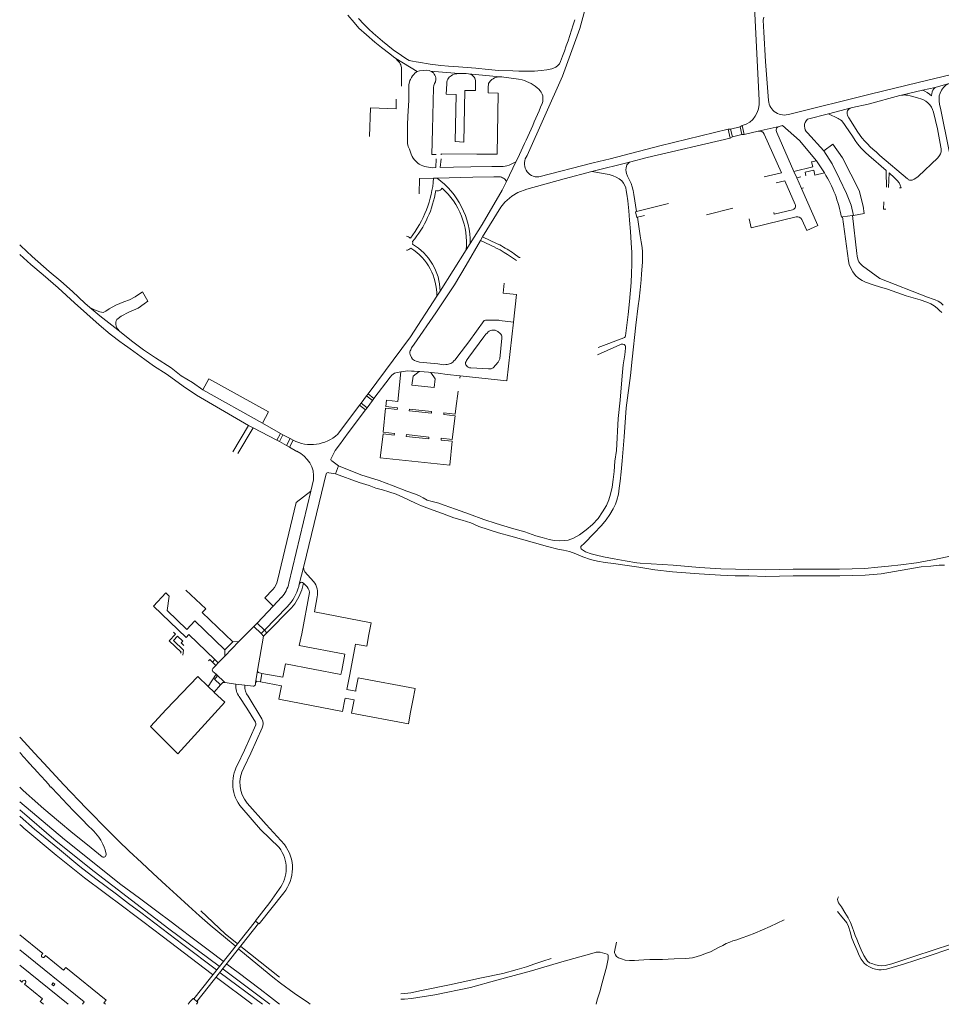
# Model space of a CAD drawing. Extents: x 145000 to 155000, y 457500 to 470000.
# Tile 38 of 196: x 145000 to 145392, y 461500 to 461919. Entities that reach past the tile are written whole.
import ezdxf

# ---------------------------------------------------------------- set-up
doc = ezdxf.new("R2010")
doc.units = 0
doc.header["$LTSCALE"] = 0.2
doc.header["$MEASUREMENT"] = 0
doc.layers.add('kant verharding', color=252, linetype='Continuous', lineweight=0)

msp = doc.modelspace()

# ---------------------------------------------------------------- linework, layer by layer
at = {"layer": 'kant verharding', "lineweight": 0}
for p, q in [((145000.19, 461582.66), (145015.68, 461569.29)), ((145015.68, 461569.29), (145031.74, 461556.35)), ((145031.74, 461556.35), (145063.57, 461532.04)), ((145087.58, 461529.94), (145077.18, 461539.69)), ((145063.57, 461532.04), (145084.91, 461516.1)), ((145092.64, 461525.8), (145087.58, 461529.94)), ((145110.61, 461511.51), (145094.21, 461524.54)), ((145106.58, 461499.91), (145086.63, 461514.79))]:
    msp.add_line(p, q, dxfattribs=at)
at = {"layer": 'kant verharding', "lineweight": 0, "flags": 128}
for points in [[(145314.71, 461884.32), (145312.52, 461927.02)], [(145215.96, 461860.89), (145231.08, 461894.63), (145238.42, 461914.92), (145240.98, 461924.32)], [(145160.08, 461902.11), (145159.08, 461902.91), (145157.5, 461904.06), (145154.02, 461906.76), (145151.2, 461909.13), (145147.59, 461912.25), (145144.39, 461915.11), (145142.41, 461917.41), (145139.68, 461920.57)], [(145144.19, 461919.19), (145146.45, 461916.71), (145148.56, 461914.56), (145150.5, 461912.9), (145154.43, 461909.58), (145158.99, 461905.86), (145162.5, 461903.44), (145164.35, 461902.14), (145165.85, 461901.36), (145167.27, 461900.99), (145168.7, 461900.7), (145169.74, 461900.53), (145174.78, 461899.67), (145179.22, 461899.22), (145182.53, 461898.89), (145186.83, 461898.59), (145194.18, 461898), (145199.44, 461897.44), (145203.88, 461897.11), (145209.96, 461896.86), (145212.42, 461896.8), (145215.21, 461896.78), (145219.08, 461896.7), (145222.01, 461896.99), (145224.38, 461897.37)], [(145316.6, 461919.73), (145316.36, 461918.4), (145316.65, 461913.37)], [(145316.65, 461913.37), (145317.37, 461900.9), (145318.61, 461884.29)], [(145160.08, 461902.11), (145169.24, 461896.62)], [(145162.58, 461890.4), (145162.58, 461896.45), (145162.58, 461897.37), (145162.47, 461898.27), (145162.44, 461898.79), (145162.24, 461899.4), (145162, 461899.94), (145161.69, 461900.43), (145161, 461901.16), (145160.08, 461902.11)], [(145327.74, 461878.48), (145361.94, 461886.99), (145382.32, 461891.99), (145424.26, 461901.98)], [(145224.38, 461897.37), (145226.51, 461897.78), (145228.15, 461898.42), (145229.1, 461899.13), (145229.74, 461899.94), (145230.2, 461900.9)], [(145169.24, 461896.62), (145168.73, 461896.33), (145168.22, 461895.91), (145167.71, 461895.29), (145167.26, 461894.75), (145166.82, 461894.02), (145166.36, 461893.27), (145166.12, 461892.73), (145165.89, 461892.11), (145165.7, 461891.03), (145165.7, 461890.09), (145165.62, 461884.23), (145165.26, 461877.64), (145165.09, 461873.8), (145165.03, 461868.1), (145165.08, 461865.99), (145165.39, 461864.7), (145165.86, 461863.62), (145166.26, 461862.69), (145166.62, 461861.47), (145167.07, 461860.47), (145167.56, 461859.69), (145168.07, 461859.07), (145168.78, 461858.32), (145169.42, 461857.68), (145170.05, 461857.24), (145170.87, 461856.73), (145171.54, 461856.51), (145172.47, 461856.24), (145173.18, 461856.09), (145174.07, 461855.87), (145174.78, 461855.78), (145175.82, 461855.69), (145177.17, 461855.72), (145177.27, 461859.52)], [(145169.24, 461896.62), (145170.17, 461896.87), (145172, 461897.09), (145173.18, 461897.14), (145174.27, 461897.03), (145174.9, 461896.81)], [(145174.9, 461896.81), (145186.92, 461895.73)], [(145174.9, 461896.81), (145175.49, 461896.48), (145176.07, 461896.02), (145176.43, 461895.44), (145176.67, 461895), (145176.96, 461894.51), (145177.14, 461893.86), (145177.14, 461893.24), (145176.94, 461892.25), (145176.62, 461891.45), (145176.26, 461890.67), (145176.09, 461889.87), (145175.67, 461871.92), (145175.47, 461861.38), (145177.27, 461861.29)], [(145179.4, 461861.11), (145179.4, 461861.67), (145194.56, 461861.45), (145203.17, 461861.43), (145203.71, 461887.43), (145199.36, 461887.61), (145199.39, 461888.92), (145199.39, 461890.18), (145199.49, 461890.91), (145199.58, 461891.45), (145199.87, 461891.89), (145200.38, 461892.58), (145201.02, 461893.2), (145201.53, 461893.54), (145202.09, 461893.87), (145202.71, 461894.11), (145203.19, 461894.23), (145203.79, 461894.34), (145204.39, 461894.38)], [(145186.92, 461895.73), (145186.08, 461895.68), (145185.44, 461895.57), (145184.9, 461895.45), (145184.28, 461895.16), (145183.67, 461894.81), (145183.24, 461894.52), (145182.85, 461894.14), (145182.51, 461893.74), (145182.27, 461893.34), (145181.98, 461892.72), (145181.87, 461892.06), (145181.78, 461891.3), (145181.46, 461887.01), (145185.74, 461886.8), (145185.4, 461866.85), (145189.11, 461866.6), (145189.51, 461888.59), (145193.94, 461888.55), (145194.05, 461891.94), (145194.05, 461892.65), (145193.9, 461893.32), (145193.76, 461893.81), (145193.49, 461894.27), (145193.03, 461894.69), (145192.58, 461895.12), (145192.01, 461895.4), (145191.58, 461895.53), (145190.98, 461895.65)], [(145190.98, 461895.65), (145190.08, 461895.71), (145186.92, 461895.73)], [(145204.39, 461894.38), (145190.98, 461895.65)], [(145204.39, 461894.38), (145205.15, 461894.34), (145206.03, 461894.23), (145207.14, 461894.1), (145212.32, 461893.38), (145213.8, 461893.07)], [(145384.17, 461888.62), (145384.59, 461888.52), (145385.2, 461888.3), (145386.14, 461887.7), (145387.15, 461887.02), (145387.98, 461886.31), (145387.99, 461886.59), (145388.09, 461887.18), (145388.25, 461887.99), (145388.54, 461888.68), (145388.92, 461889.24), (145389.52, 461889.87)], [(145389.52, 461889.87), (145384.17, 461888.62)], [(145389.52, 461889.87), (145395.99, 461891.65)], [(145395.99, 461891.65), (145394.91, 461891.28), (145394.01, 461890.73), (145393.06, 461889.8), (145392.24, 461888.69), (145391.61, 461887.39), (145391.32, 461886.28), (145391.31, 461885.15), (145391.31, 461884.09), (145391.46, 461882.59), (145391.78, 461880.99), (145395.52, 461862.76), (145396.03, 461861.26), (145396.59, 461860.08), (145397.33, 461859.18), (145397.97, 461858.36)], [(145149.36, 461881.18), (145160.26, 461880.78), (145160.3, 461884.86)], [(145353.86, 461881.15), (145353.29, 461880.94), (145352.82, 461880.62), (145352.51, 461880.34), (145352.25, 461879.91), (145352.1, 461879.4), (145352.08, 461878.74), (145352.29, 461877.91), (145352.77, 461876.85), (145356.61, 461870.87), (145358.3, 461868.46), (145359.7, 461867), (145360.82, 461865.79), (145361.92, 461864.59), (145363.06, 461863.54), (145364.54, 461862.24), (145366.08, 461860.96), (145377.74, 461850.98), (145378, 461850.76), (145378.28, 461850.6), (145378.62, 461850.47), (145378.89, 461850.4), (145379.26, 461850.4), (145379.83, 461850.47), (145380.63, 461850.79), (145381.33, 461851.19), (145382.35, 461852.02), (145390.73, 461859.93), (145391.4, 461860.85), (145391.78, 461861.64), (145392.07, 461862.41), (145392.16, 461863.02), (145392.15, 461863.66), (145391.99, 461864.46), (145390.48, 461872.24), (145388.83, 461879.29), (145388.41, 461880.45), (145387.98, 461881.44), (145387.3, 461882.39), (145386.48, 461883.22), (145385.6, 461883.93), (145384.26, 461884.73), (145381.58, 461885.62), (145378.87, 461886.26), (145377.97, 461886.5), (145377.08, 461886.62), (145376.31, 461886.63), (145375.9, 461886.61), (145375.27, 461886.52)], [(145353.86, 461881.15), (145354.43, 461881.28), (145360.99, 461882.79), (145374.59, 461886.36), (145375.27, 461886.52)], [(145375.27, 461886.52), (145384.17, 461888.62)], [(145148.85, 461868.93), (145149.36, 461881.18)], [(145344.11, 461878.58), (145353.86, 461881.15)], [(145335.24, 461876.32), (145344.11, 461878.58)], [(145344.11, 461878.58), (145348.33, 461876.62), (145348.77, 461876.41), (145349.26, 461876.08), (145349.8, 461875.65), (145350.19, 461875.27), (145350.71, 461874.56), (145351.62, 461873.22), (145354.38, 461869.1), (145355.48, 461867.34), (145356.48, 461865.9), (145358.11, 461864.05), (145359.74, 461862.35), (145361.51, 461860.78), (145363.29, 461859.12), (145366.52, 461856.37), (145368.71, 461854.47), (145368.77, 461853.79), (145368.83, 461847.37)], [(145306.54, 461873.11), (145302.46, 461872.07)], [(145306.54, 461873.11), (145307.42, 461873.61)], [(145307.34, 461869.76), (145306.54, 461873.11)], [(145307.42, 461873.61), (145308.34, 461869.77)], [(145314.25, 461871.25), (145323.22, 461873.25)], [(145323.22, 461873.25), (145324.6, 461873.6)], [(145324.6, 461873.6), (145331.89, 461867.27), (145339.06, 461858.69)], [(145301.52, 461872.12), (145272.47, 461865.05), (145251.3, 461859.53), (145244.04, 461857.81), (145220.99, 461851.78)], [(145259.48, 461858.11), (145266.99, 461860.04), (145302.38, 461868.31)], [(145302.46, 461872.07), (145301.52, 461872.12)], [(145301.52, 461872.12), (145302.38, 461868.31)], [(145302.38, 461868.31), (145303.27, 461868.77)], [(145303.27, 461868.77), (145302.46, 461872.07)], [(145307.34, 461869.76), (145303.27, 461868.77)], [(145308.34, 461869.77), (145307.34, 461869.76)], [(145308.34, 461869.77), (145314.25, 461871.25)], [(145316.84, 461869.98), (145324.12, 461853.59), (145316.83, 461851.81)], [(145322.15, 461870.74), (145329.48, 461854.05)], [(145335.25, 461870.5), (145342.13, 461862.88)], [(145342.13, 461862.88), (145346.05, 461865.74), (145350.18, 461859.96), (145357.26, 461846.06), (145358.93, 461839.37), (145359.35, 461836.18), (145354.87, 461835.43)], [(145342.13, 461862.88), (145345.77, 461857.33), (145348.83, 461850.97), (145351.89, 461844.72), (145353.87, 461839.83), (145354.87, 461835.43)], [(145211.23, 461858.23), (145209.15, 461857.2), (145208.28, 461856.84), (145207.39, 461856.56), (145206.64, 461856.38), (145205.82, 461856.26), (145204.58, 461856.24), (145203.51, 461856.24), (145200.98, 461856.25), (145191.99, 461856.12), (145184.67, 461855.91), (145179.01, 461855.85), (145179.37, 461859.52)], [(145211.23, 461858.23), (145207.15, 461849.88)], [(145243.56, 461854.04), (145259.48, 461858.11)], [(145262.53, 461837.06), (145261.39, 461844.3), (145261.05, 461846.04), (145260.66, 461847.62), (145260.19, 461848.98), (145259.32, 461850.75), (145258.67, 461852.15), (145258.18, 461853.3), (145258.04, 461853.92), (145258, 461854.81), (145258.08, 461855.7), (145258.42, 461856.88), (145259.48, 461858.11)], [(145339.06, 461858.69), (145336.97, 461858.17), (145337.5, 461856.03), (145329.48, 461854.05)], [(145339.06, 461858.69), (145342.45, 461853.51)], [(145177.7, 461851.25), (145192.83, 461851.69), (145201.86, 461851.86), (145203.03, 461851.86)], [(145197.02, 461826.29), (145204.82, 461838.97), (145206.51, 461841.05), (145209.49, 461843.58), (145212.07, 461845.18), (145215.9, 461846.54), (145231.78, 461851.02), (145243.56, 461854.04)], [(145207.15, 461849.88), (145206.94, 461850.21), (145206.59, 461850.67), (145206.29, 461850.94), (145205.94, 461851.25), (145205.5, 461851.45), (145205.05, 461851.65), (145204.61, 461851.75), (145203.76, 461851.82), (145203.03, 461851.86)], [(145243.56, 461854.04), (145250.84, 461852.86), (145252.62, 461852.26), (145253.85, 461851.62), (145255.18, 461851), (145256.19, 461850.1), (145257.03, 461849.19), (145257.56, 461848.18), (145257.95, 461847.1), (145258.16, 461846.04), (145258.43, 461844.49), (145258.76, 461841.64), (145259.22, 461837.43), (145259.5, 461833.45), (145259.95, 461828.51), (145260.18, 461823.81), (145260.45, 461819.59), (145260.47, 461814.64), (145260.44, 461810.75), (145260.24, 461806.86), (145259.55, 461798.85), (145258.97, 461793.27), (145257.87, 461784.26), (145257.67, 461783.74), (145257.44, 461783.51), (145257.15, 461783.35), (145257.04, 461783.3), (145246.24, 461779.17)], [(145330.66, 461851.37), (145329.48, 461854.05)], [(145332.38, 461851.82), (145330.66, 461851.37)], [(145332.67, 461846.86), (145330.66, 461851.37)], [(145342.45, 461853.51), (145338.39, 461852.51), (145337.87, 461854.65), (145334.23, 461853.74), (145334.56, 461852.39), (145334.38, 461852.4)], [(145369.77, 461847.32), (145369.95, 461853.55), (145372.29, 461851.42), (145373.38, 461850.3), (145374.2, 461849.21), (145374.69, 461848.34), (145375.07, 461847.08), (145374.45, 461847.1)], [(145170.09, 461844.64), (145170.13, 461851.05), (145176.19, 461851.21)], [(145176.19, 461851.21), (145177.7, 461851.25)], [(145207.15, 461849.88), (145205.34, 461846.18), (145196.81, 461831.56), (145191.8, 461823.52)], [(145321.92, 461849.23), (145325.58, 461850.16), (145330.04, 461840.08)], [(145333.56, 461847.07), (145332.67, 461846.86)], [(145332.82, 461833.73), (145334.92, 461829), (145339.64, 461831.1), (145332.67, 461846.86)], [(145262.53, 461837.06), (145276.11, 461840.43)], [(145368.63, 461838.08), (145367.63, 461838.12), (145367.74, 461841.17)], [(145262.88, 461834.61), (145262.58, 461834.54), (145262.02, 461836.94), (145262.53, 461837.06)], [(145265.93, 461835.37), (145262.88, 461834.61)], [(145263.27, 461796.92), (145263.63, 461799.85), (145264.1, 461803.82), (145264.5, 461808.05), (145264.64, 461810.61), (145265.01, 461815.52), (145265.03, 461817.99), (145265.02, 461819.91), (145264.84, 461821.75), (145264.5, 461824.2), (145264.12, 461826.77), (145262.88, 461834.61)], [(145292.32, 461835.67), (145303.53, 461838.49)], [(145310.37, 461833.98), (145311.3, 461830.16), (145330.36, 461834.82)], [(145328.8, 461837.78), (145321.12, 461835.92), (145320.94, 461836.59)], [(145350.15, 461834.75), (145349.64, 461834.67)], [(145354.35, 461835.35), (145350.15, 461834.75)], [(145350.15, 461834.75), (145352.68, 461816.05), (145353.02, 461814.55), (145353.65, 461812.99), (145354.55, 461811.48), (145355.69, 461809.92), (145357, 461808.71), (145358.52, 461807.67), (145359.85, 461807.03), (145363.65, 461805.7), (145365.92, 461805)], [(145354.87, 461835.43), (145354.35, 461835.35)], [(145366, 461808.65), (145358.57, 461813.95), (145357.84, 461814.75), (145357.1, 461815.69), (145356.79, 461816.38), (145356.48, 461817.44), (145356.32, 461818.1), (145356.18, 461819.27), (145354.35, 461835.35)], [(145197.02, 461826.29), (145196.11, 461824.78)], [(145204.31, 461822.86), (145203.18, 461823.39), (145197.02, 461826.29)], [(145000.1, 461822.92), (145000.62, 461822.44), (145005.4, 461817.94), (145012.7, 461811.59), (145017.67, 461807.45), (145022.6, 461803.09), (145027.8, 461798.15), (145030.01, 461796.28)], [(145189.97, 461814.31), (145196.11, 461824.78)], [(145190.08, 461820.81), (145191.8, 461823.52)], [(145196.11, 461824.78), (145202.54, 461821.7)], [(145000.1, 461818.82), (145004.9, 461814.52), (145010.13, 461810.18), (145016.45, 461804.55), (145023.48, 461798.27), (145033.89, 461788.94), (145038.57, 461784.88), (145043.21, 461781.43)], [(145190.08, 461820.81), (145178.97, 461803.23)], [(145206.25, 461819.69), (145207.64, 461818.82), (145211.41, 461816.2)], [(145213.07, 461817.49), (145212.57, 461817.53), (145210.51, 461819.05)], [(145189.97, 461814.31), (145185.01, 461805.85), (145177.12, 461793.94), (145167.89, 461780.7), (145166.85, 461779.03), (145166.49, 461778.27), (145166.21, 461777.79), (145166.12, 461777.36), (145166.12, 461776.81), (145166.27, 461776.25), (145166.77, 461775.04), (145167.21, 461774.31), (145167.63, 461773.97), (145168.1, 461773.68), (145168.79, 461773.4), (145169.37, 461773.22), (145170.16, 461773.05), (145177.98, 461772.26), (145180.58, 461771.93), (145181.4, 461771.94), (145181.99, 461772.03), (145182.48, 461772.12), (145183.01, 461772.25), (145183.5, 461772.45), (145183.95, 461772.67), (145184.35, 461772.98), (145184.85, 461773.5), (145185.3, 461773.99), (145186.45, 461775.59), (145191.23, 461781.67), (145197.67, 461790.67), (145198.27, 461790.81), (145199.44, 461790.88), (145201.02, 461790.92), (145201.58, 461790.9), (145203.9, 461790.8), (145204.19, 461790.77), (145210.16, 461790.08)], [(145206.22, 461806.64), (145205.79, 461802.35), (145211.44, 461801.78), (145210.16, 461790.08)], [(145366, 461808.65), (145386.33, 461800.67), (145388.7, 461799.85), (145389.52, 461799.49), (145390.9, 461798.88), (145391.91, 461798.26), (145393, 461797.31)], [(145030.01, 461796.28), (145031.94, 461795.23), (145034.16, 461794.44), (145035.58, 461794.16), (145036.74, 461794.73), (145038.2, 461795.71), (145040.99, 461797.18), (145044.36, 461798.63), (145046.8, 461799.54), (145049.24, 461800.84), (145052.36, 461802.98), (145054.66, 461798.96), (145053.06, 461797.87), (145050.56, 461796), (145046.54, 461794.31), (145043.29, 461792.57), (145041.98, 461791.57), (145041.45, 461791.19), (145041.12, 461790.61), (145040.96, 461790.01), (145040.96, 461789.22), (145041.14, 461788.35), (145041.56, 461787.37), (145042.75, 461786.06)], [(145177.52, 461801.01), (145178.97, 461803.23)], [(145392.37, 461794.11), (145391.43, 461795.04), (145390.38, 461795.97), (145389.12, 461796.96), (145387.7, 461797.86), (145385.94, 461798.47), (145383.17, 461799.5), (145377.26, 461801.18), (145369.22, 461803.99), (145365.92, 461805)], [(145148.31, 461759.56), (145166.33, 461783.71), (145177.52, 461801.01)], [(145238.87, 461694.65), (145240.37, 461696.06), (145244.35, 461700.15), (145247.57, 461703.5), (145249.61, 461705.89), (145251.19, 461708.22), (145252.6, 461710.61), (145253.58, 461712.68), (145254.09, 461714.29), (145254.82, 461716.92), (145255.19, 461719.44), (145255.53, 461722.39), (145256.02, 461726.36), (145256.42, 461731.01), (145257.24, 461741.21), (145258.11, 461753.6), (145259.96, 461767.26), (145260.66, 461774.31), (145262.25, 461788.69), (145263.27, 461796.92)], [(145030.01, 461796.28), (145034.14, 461792.75), (145041.88, 461786.76), (145042.75, 461786.06)], [(145187.45, 461767.21), (145207.4, 461765.02), (145210.16, 461790.08)], [(145042.75, 461786.06), (145048.25, 461781.64), (145052.81, 461778.25), (145057.94, 461774.8), (145064.5, 461770.64), (145068.81, 461767.24), (145073.68, 461764.29), (145078.01, 461761.17)], [(145205.25, 461783.96), (145205.25, 461783.15), (145204.36, 461774.35), (145204.14, 461773.82), (145203.72, 461773.04), (145201.55, 461770.56), (145200.99, 461770.27), (145200.61, 461770.22), (145199.57, 461770.13), (145192.09, 461770.65), (145191.41, 461770.65), (145190.92, 461770.85), (145190.45, 461771.16), (145190.16, 461771.53), (145189.92, 461771.89), (145189.78, 461772.18), (145189.78, 461772.53), (145189.81, 461772.86), (145190.02, 461773.22), (145190.11, 461773.66), (145190.42, 461774.15), (145191.22, 461775.15), (145197.53, 461783.71), (145198.37, 461784.84), (145198.92, 461785.37), (145199.37, 461785.89), (145199.88, 461786.24), (145200.43, 461786.48), (145200.9, 461786.62), (145201.34, 461786.67), (145201.89, 461786.67), (145202.34, 461786.62), (145202.67, 461786.51), (145203, 461786.31), (145203.49, 461786.03), (145203.82, 461785.71), (145204.2, 461785.41), (145204.51, 461785.19), (145204.78, 461784.87), (145205, 461784.48), (145205.21, 461784.16), (145205.25, 461783.96)], [(145043.21, 461781.43), (145043.75, 461781.03), (145047.03, 461778.67)], [(145253.3, 461730.88), (145253.94, 461735.46), (145254.73, 461749.03), (145255.48, 461756.88), (145256.34, 461767.24), (145256.79, 461771.88), (145257.48, 461776.19), (145257.85, 461778.97), (145257.84, 461779.6), (145257.67, 461780.1), (145257.28, 461780.47), (145256.72, 461780.62), (145256.27, 461780.62), (145255.92, 461780.6), (145255.14, 461780.16), (145254.07, 461779.77), (145245.89, 461776.14)], [(145047.03, 461778.67), (145048.6, 461777.54), (145053.31, 461774.08), (145057.08, 461771.41), (145062.82, 461767.69), (145069.64, 461762.75), (145075.31, 461758.97), (145097.51, 461746.12)], [(145150.82, 461757.58), (145157.75, 461766.61), (145158.46, 461767.43), (145158.99, 461767.94), (145159.52, 461768.26), (145160.1, 461768.46), (145160.81, 461768.65), (145162.3, 461768.83)], [(145153.98, 461736.66), (145154.7, 461742.55), (145159.46, 461741.98), (145159.55, 461742.67), (145154.7, 461743.25), (145155.71, 461753.42), (145160.71, 461752.89), (145160.78, 461753.59), (145155.84, 461754.13), (145156.08, 461756.8), (145160.97, 461756.34), (145162.3, 461768.83)], [(145162.3, 461768.83), (145162.34, 461768.84), (145165.2, 461769.31), (145166.78, 461769.24), (145167.89, 461769.22), (145170.05, 461769.09)], [(145175.05, 461768.65), (145176.86, 461765.92), (145176.49, 461762.26), (145166.95, 461763.28), (145167.45, 461767.08), (145170.05, 461769.09)], [(145170.05, 461769.09), (145170.39, 461769.07), (145174.03, 461768.77), (145175.05, 461768.65)], [(145175.05, 461768.65), (145178.14, 461768.29), (145182.02, 461767.81), (145187.45, 461767.21)], [(145078.01, 461761.17), (145080.62, 461765.89), (145105.99, 461751.84), (145103.37, 461747.12)], [(145187.45, 461767.21), (145187.31, 461766.15)], [(145103.37, 461747.12), (145078.01, 461761.17)], [(145148.31, 461759.56), (145147.61, 461758.67)], [(145150.82, 461757.58), (145148.31, 461759.56)], [(145186.61, 461760.6), (145185.67, 461753.26), (145185.38, 461750.93), (145180.54, 461751.5), (145180.47, 461750.75), (145185.3, 461750.22), (145184.15, 461740.12)], [(145145.31, 461755.61), (145144.59, 461754.7)], [(145147.61, 461758.67), (145145.31, 461755.61)], [(145147.92, 461753.6), (145145.31, 461755.61)], [(145147.61, 461758.67), (145150.13, 461756.63)], [(145150.13, 461756.63), (145147.92, 461753.6)], [(145150.82, 461757.58), (145150.13, 461756.63)], [(145135.4, 461742.34), (145144.59, 461754.7)], [(145147.24, 461752.69), (145139.9, 461742.96)], [(145144.59, 461754.7), (145147.24, 461752.69)], [(145147.92, 461753.6), (145147.24, 461752.69)], [(145175.34, 461752.09), (145175.28, 461751.32), (145165.82, 461752.28), (145165.89, 461753.03), (145175.34, 461752.09)], [(145103.37, 461747.12), (145111.03, 461742.64)], [(145097.51, 461746.12), (145090.81, 461734.91)], [(145092.9, 461734.22), (145099.36, 461745.05)], [(145099.36, 461745.05), (145097.51, 461746.12)], [(145099.36, 461745.05), (145109.56, 461739.81)], [(145111.03, 461742.64), (145109.56, 461739.81)], [(145112.08, 461742.05), (145111.03, 461742.64)], [(145139.9, 461742.96), (145136.1, 461737.91), (145134.35, 461735.41), (145132.67, 461732.06)], [(145109.56, 461739.81), (145110.58, 461739.23)], [(145110.58, 461739.23), (145112.08, 461742.05)], [(145113.63, 461737.54), (145110.58, 461739.23)], [(145112.08, 461742.05), (145115.1, 461740.48)], [(145115.1, 461740.48), (145113.63, 461737.54)], [(145114.91, 461736.85), (145116.43, 461739.78)], [(145116.43, 461739.78), (145115.1, 461740.48)], [(145184.15, 461740.12), (145184.15, 461740.08), (145179.43, 461740.61), (145179.35, 461739.87), (145184.08, 461739.38), (145183.03, 461729.21), (145153.45, 461732.31), (145153.98, 461736.66)], [(145174.2, 461741.17), (145174.12, 461740.41), (145164.56, 461741.42), (145164.69, 461742.18), (145174.2, 461741.17)], [(145113.63, 461737.54), (145114.91, 461736.85)], [(145118.02, 461735.08), (145114.91, 461736.85)], [(145132.84, 461731), (145135.78, 461728.92)], [(145135.78, 461728.92), (145145.24, 461725.13), (145153.04, 461722.68), (145158.98, 461720.38), (145164.77, 461718.2), (145168.43, 461716.89), (145170.23, 461716.14), (145171.74, 461715.24), (145173.46, 461714.36), (145175.59, 461713.7), (145178.39, 461712.98), (145180.61, 461712.24), (145185.52, 461710.45), (145191.46, 461708.3), (145197.55, 461706.13), (145202.8, 461704.32), (145209.27, 461702.35), (145215.01, 461700.83), (145219.69, 461699.18), (145222.41, 461698.39), (145225.41, 461697.61), (145227.52, 461697.22), (145229.94, 461696.97), (145231.76, 461697.09), (145233.42, 461697.31), (145235.7, 461698.1), (145238.3, 461699.54), (145241.14, 461701.73), (145243.75, 461703.96), (145246.2, 461706.57), (145248.09, 461709.31), (145249.69, 461712.05), (145250.72, 461714.47), (145251.47, 461716.81), (145252.1, 461719.86), (145252.61, 461723.17), (145253.01, 461726.44), (145253.3, 461730.88)], [(145134.44, 461725.45), (145131.67, 461725.99)], [(145135.78, 461728.92), (145134.44, 461725.45)], [(145123.98, 461718.08), (145125.14, 461722.95)], [(145130.44, 461725.45), (145127.46, 461713.19)], [(145134.44, 461725.45), (145144.56, 461721.86), (145148.75, 461720.55), (145151.62, 461719.37), (145154.48, 461718.66), (145157.11, 461717.83), (145160.29, 461716.8), (145163.12, 461715.57), (145165.79, 461714.38), (145168.55, 461713.09), (145171.09, 461711.84), (145176.06, 461710.03), (145179.97, 461708.62), (145184.72, 461706.86), (145188.38, 461705.77), (145191.98, 461704.61), (145195.38, 461703.14), (145203.74, 461700.44), (145208.98, 461699), (145224.66, 461694.57), (145229.02, 461693.42)], [(145123.98, 461718.08), (145117.71, 461713.34), (145109.8, 461680.21)], [(145114.65, 461679.01), (145123.98, 461718.08)], [(145127.46, 461713.19), (145120.91, 461686.27)], [(145229.02, 461693.42), (145231.42, 461693.08), (145233.98, 461692.44), (145236.74, 461691.5), (145239.7, 461690.21), (145242.89, 461689.06), (145245.92, 461688.4), (145249.11, 461687.85), (145252.71, 461687.35), (145257.48, 461686.67), (145263.51, 461685.75), (145270.32, 461684.64), (145277.86, 461683.88), (145289.14, 461682.95), (145298.19, 461682.39), (145304.53, 461682.18), (145310.23, 461682.09), (145317.52, 461681.92), (145329.14, 461682.2), (145335.36, 461682.2), (145342.74, 461682.17), (145348.93, 461682.14), (145359.8, 461682.47), (145366.55, 461683.02), (145383.61, 461685.96), (145387.68, 461686.31), (145391.2, 461686.67), (145393.49, 461686.74)], [(145278.12, 461686.67), (145264.09, 461687.55), (145262.64, 461687.63), (145257.64, 461688.48), (145253.06, 461689.33), (145248.41, 461690.28), (145245.44, 461690.97), (145243.22, 461691.5), (145240.81, 461692.39), (145239.04, 461693.43), (145238.93, 461693.58), (145238.79, 461693.83), (145238.77, 461694.06), (145238.77, 461694.29), (145238.87, 461694.65)], [(145278.12, 461686.67), (145289.34, 461685.74), (145298.32, 461685.18), (145304.6, 461684.98), (145310.28, 461684.89), (145317.52, 461684.72), (145329.1, 461685), (145335.36, 461685), (145342.75, 461684.97), (145348.89, 461684.94), (145359.64, 461685.26), (145365.22, 461685.84), (145369.76, 461686.3), (145374.93, 461686.79), (145381.57, 461687.69), (145389.21, 461689.06), (145396.59, 461690.58), (145401.98, 461691.7)], [(145119.01, 461678.56), (145120.91, 461686.27)], [(145121.42, 461683.83), (145125.12, 461679.74)], [(145090.71, 461654.07), (145077.74, 461666.48), (145079.3, 461668.16), (145070.74, 461676.08)], [(145107.8, 461676.33), (145104.36, 461672.73), (145107.97, 461669.28)], [(145118.81, 461677.61), (145119.01, 461678.56)], [(145120.81, 461678.99), (145120.13, 461676.24)], [(145121.81, 461678.08), (145120.81, 461678.99)], [(145087.35, 461650.72), (145074.55, 461663.02), (145071.2, 461659.31), (145062.79, 461667.38), (145063.71, 461673.42), (145062.22, 461674.89), (145057.09, 461669.29), (145070.9, 461655.96), (145072.1, 461657.24), (145083.15, 461646.49)], [(145107.97, 461669.28), (145111.52, 461672.99)], [(145120.06, 461657.51), (145123.36, 461675.1)], [(145126.68, 461673.24), (145125.55, 461666.82)], [(145101.06, 461662.05), (145107.97, 461669.28)], [(145104.18, 461659), (145113.91, 461668.98)], [(145115.68, 461668.56), (145105.3, 461657.89)], [(145148.68, 461657.17), (145149.63, 461662.12), (145125.55, 461666.82)], [(145093.35, 461654.14), (145099.7, 461660.63)], [(145101.06, 461662.05), (145099.7, 461660.63)], [(145099.7, 461660.63), (145102.76, 461657.55)], [(145104.18, 461659), (145101.06, 461662.05)], [(145102.76, 461657.55), (145104.18, 461659)], [(145105.3, 461657.89), (145104.18, 461659)], [(145068.5, 461649.27), (145068.86, 461649.65), (145063.67, 461654.45), (145066.34, 461657.38), (145065.59, 461658.11)], [(145069.88, 461652.57), (145068.8, 461653.62), (145069.5, 461654.36), (145067.29, 461656.47), (145065.58, 461654.58), (145069.82, 461650.59), (145069.52, 461648.42)], [(145101.32, 461641.87), (145103.86, 461656.45)], [(145102.76, 461657.55), (145103.86, 461656.45)], [(145103.86, 461656.45), (145105.3, 461657.89)], [(145120.06, 461657.51), (145118.99, 461652.57), (145138.38, 461648.75)], [(145148.68, 461657.17), (145147.74, 461652.17), (145142.92, 461653.13), (145140.48, 461640.22), (145139.26, 461633.82), (145143.05, 461633.13), (145143.17, 461633.84)], [(145087.35, 461650.72), (145090.71, 461654.07)], [(145087.37, 461647.97), (145087.35, 461650.72)], [(145087.37, 461647.97), (145093.35, 461654.14)], [(145093.35, 461654.14), (145090.71, 461654.07)], [(145082.11, 461645.39), (145080.98, 461646.52), (145080.41, 461645.92)], [(145083.15, 461646.49), (145082.11, 461645.39)], [(145083.15, 461646.49), (145084.54, 461645.09)], [(145084.54, 461645.09), (145087.37, 461647.97)], [(145136.72, 461640.23), (145137.09, 461641.94), (145138.38, 461648.75)], [(145082.11, 461645.39), (145083.52, 461644.05)], [(145082.29, 461642.76), (145083.52, 461644.05)], [(145083.52, 461644.05), (145084.54, 461645.09)], [(145112.25, 461639.69), (145113.24, 461644.69), (145136.72, 461640.23)], [(145080.23, 461635.08), (145075.88, 461639.27), (145062.47, 461625.23)], [(145083.63, 461640.3), (145080.23, 461635.08)], [(145083.63, 461640.3), (145082.33, 461641.5)], [(145083, 461638.15), (145083.69, 461638.87)], [(145085.55, 461635.72), (145083, 461638.15)], [(145087.39, 461636.72), (145083.63, 461640.3)], [(145100.48, 461636.66), (145101.32, 461641.87)], [(145101.66, 461640.97), (145103.17, 461640.64)], [(145103.17, 461640.64), (145102.54, 461637)], [(145103.17, 461640.64), (145112.11, 461639.05), (145112.25, 461639.69)], [(145143.17, 461633.84), (145144.12, 461638.79), (145168.28, 461634.19), (145167.3, 461629.17)], [(145080.23, 461635.08), (145082.77, 461632.67)], [(145082.77, 461632.67), (145085.55, 461635.72)], [(145085.55, 461635.72), (145086.2, 461636.51)], [(145086.94, 461636.75), (145087.39, 461636.72)], [(145092.08, 461636.12), (145087.39, 461636.72)], [(145092.08, 461636.12), (145092.07, 461635.79)], [(145095.91, 461635.65), (145092.08, 461636.12)], [(145095.91, 461635.65), (145095.84, 461635.35)], [(145099.39, 461635.21), (145095.91, 461635.65)], [(145100.48, 461636.66), (145100.35, 461635.95)], [(145102.54, 461637), (145101.03, 461637.29)], [(145111.29, 461634.65), (145111.44, 461635.32), (145102.54, 461637)], [(145138.39, 461629.5), (145137.43, 461624.48), (145110.3, 461629.65), (145111.29, 461634.65)], [(145062.47, 461625.23), (145055.68, 461618.12), (145067.32, 461606.43), (145087.39, 461628.36), (145082.88, 461632.58), (145082.77, 461632.67)], [(145093.49, 461630.75), (145096.76, 461625.84), (145100.46, 461619.84)], [(145097.24, 461630.93), (145103.15, 461621.32)], [(145142.21, 461628.76), (145142.35, 461629.4), (145138.55, 461630.09), (145138.39, 461629.5)], [(145165.44, 461619.18), (145141.32, 461623.77), (145142.21, 461628.76)], [(145167.3, 461629.17), (145166.36, 461624.17)], [(145166.36, 461624.17), (145165.44, 461619.18)], [(145100.49, 461618.71), (145095.69, 461608), (145092.75, 461601.82)], [(145103.29, 461617.44), (145098.47, 461606.71), (145095.48, 461600.41)], [(145000.1, 461613.53), (145000.38, 461613.22)], [(145000.38, 461613.22), (145006.46, 461606.7), (145010.31, 461602.51), (145018.82, 461593.27), (145028.41, 461583.29), (145038.1, 461573.38), (145042.2, 461569.41), (145046.73, 461565.05), (145051.91, 461560.2), (145056.93, 461555.55), (145062.26, 461550.62), (145066.9, 461546.39), (145071.94, 461541.73), (145076.62, 461537.58), (145081.15, 461533.52), (145087.66, 461528.14), (145091.81, 461524.71)], [(145003.86, 461602.82), (145004.17, 461602.48)], [(145004.17, 461602.48), (145007.92, 461598.4)], [(145007.92, 461598.4), (145008.68, 461597.56), (145009.44, 461596.73)], [(145009.44, 461596.73), (145010.88, 461595.16), (145012.32, 461593.59)], [(145000.1, 461592.26), (145001.48, 461590.99), (145002.86, 461589.72)], [(145012.32, 461593.59), (145013.22, 461592.23), (145013.41, 461592.4)], [(145013.41, 461592.4), (145016.58, 461589.02)], [(145002.86, 461589.72), (145005.34, 461587.49)], [(145005.34, 461587.49), (145010.44, 461583.02)], [(145016.58, 461589.02), (145018.18, 461587.34)], [(145000.19, 461585.97), (145019.14, 461569.97), (145043.19, 461550.87), (145051.08, 461544.99), (145057.83, 461539.98), (145065.12, 461534.57), (145068.18, 461532.17), (145073.52, 461528.13), (145080.8, 461522.64), (145086.63, 461518.21)], [(145018.18, 461587.34), (145020.62, 461584.79), (145023.06, 461582.25)], [(145094.54, 461583.52), (145102.59, 461574.3)], [(145096.87, 461585.52), (145104.9, 461576.32)], [(145000.19, 461579.86), (145000.27, 461579.78), (145006.45, 461574.37), (145016.98, 461565.72), (145025.72, 461558.59), (145032.44, 461553.29), (145041.33, 461546.69), (145046.46, 461542.84), (145051.58, 461538.99), (145069.48, 461525.38), (145083.76, 461514.59)], [(145010.44, 461583.02), (145016.55, 461577.86)], [(145023.06, 461582.25), (145027.24, 461577.97)], [(145000.19, 461576.39), (145001.05, 461575.64), (145001.92, 461574.89), (145015.66, 461563.39), (145027.69, 461553.68), (145044.36, 461541.2), (145048.46, 461538.15), (145052.53, 461535.06), (145060.66, 461528.93), (145082.18, 461512.61)], [(145016.55, 461577.86), (145022.71, 461572.75)], [(145027.24, 461577.97), (145028.73, 461576.45)], [(145028.73, 461576.45), (145031.62, 461573.52)], [(145112.69, 461567.89), (145104.9, 461576.32)], [(145022.71, 461572.75), (145028.93, 461567.69)], [(145033.73, 461571.04), (145031.62, 461573.52)], [(145034.58, 461569.66), (145033.73, 461571.04)], [(145110.51, 461566.58), (145102.59, 461574.3)], [(145028.93, 461567.69), (145035.19, 461562.7)], [(145035.42, 461567.99), (145034.58, 461569.66)], [(145036, 461566.74), (145035.42, 461567.99)], [(145036.4, 461565.62), (145036, 461566.74)], [(145036.82, 461563.8), (145036.4, 461565.62)], [(145036.82, 461563.8), (145036.84, 461563.55)], [(145100.36, 461535.45), (145106.54, 461543.2), (145110.45, 461548.88)], [(145112.4, 461547.33), (145101.93, 461534.19)], [(145396.48, 461525.46), (145380.89, 461520.38), (145371.19, 461517.09), (145368.26, 461516.43), (145366.76, 461516.31), (145365.56, 461516.38), (145364.21, 461516.67), (145362.64, 461517.26), (145361.64, 461517.62), (145360.81, 461518.31), (145360.15, 461519.15), (145359.27, 461520.73), (145358.11, 461523.04), (145356.9, 461525.8), (145356.23, 461527.64), (145355.55, 461529.23), (145354.97, 461530.82), (145354.3, 461532.86), (145353.49, 461534.66), (145352.48, 461536.71), (145351.09, 461538.98), (145349.75, 461541.31), (145348.47, 461543.12), (145348.12, 461543.89), (145348.04, 461544.49), (145348.1, 461545.05), (145348.24, 461545.39), (145348.45, 461545.58)], [(145347.97, 461539.39), (145349.91, 461537.18), (145350.68, 461536.08), (145351.92, 461534.56), (145352.75, 461532.94), (145353.35, 461530.77), (145354.14, 461528.08), (145355.27, 461525.4), (145356.42, 461522.76), (145357.16, 461520.71), (145358.05, 461519.04), (145359.35, 461517.45), (145360.32, 461516.62), (145361.62, 461515.83), (145362.97, 461515.21), (145364.23, 461514.86), (145365.56, 461514.62), (145366.52, 461514.61), (145367.7, 461514.71), (145368.86, 461514.91), (145376.05, 461516.95), (145386.59, 461520.41), (145395.85, 461523.49)], [(145074.18, 461502.18), (145100.46, 461535.31), (145101.7, 461534.33), (145075.49, 461501.15)], [(145253.97, 461526.39), (145253.09, 461522.28), (145253.13, 461522), (145253.28, 461521.51), (145253.57, 461520.89), (145254.01, 461520.24), (145254.85, 461519.66), (145256.07, 461519.22), (145257.62, 461518.75), (145259.48, 461518.61), (145261.63, 461518.57), (145263.55, 461518.67), (145265.67, 461518.78), (145268.24, 461518.91), (145270.88, 461518.96), (145273.6, 461519.03), (145276.01, 461519.11), (145278.52, 461519.25), (145283.44, 461519.43), (145286.33, 461519.74), (145287.93, 461520.1), (145290.11, 461520.79), (145291.81, 461521.45), (145293.98, 461522.29), (145295.89, 461523.17), (145297.71, 461524.16), (145299.18, 461524.98), (145300.69, 461525.72), (145302.16, 461526.33), (145303.54, 461526.86), (145305.13, 461527.35), (145307.45, 461528.14), (145309.82, 461529.09), (145312.88, 461530.23), (145319.33, 461533.04), (145325.28, 461535.83)], [(145000.1, 461529.4), (145009.88, 461521.51), (145009.49, 461521.04)], [(145000.1, 461523.05), (145027.59, 461500.9), (145026.86, 461500)], [(145010.67, 461520.13), (145011.03, 461520.6), (145018.75, 461514.38), (145019.68, 461515.55), (145036.83, 461501.69), (145035.87, 461500.54), (145036.54, 461500)], [(145093.34, 461523.37), (145101.4, 461516.67), (145107.83, 461511.44), (145111.04, 461508.89), (145116.88, 461504.65), (145122.91, 461500.53), (145123.71, 461500)], [(145162.21, 461502.03), (145163.82, 461502.1), (145166.75, 461502.36), (145176.7, 461504.01), (145191.9, 461507), (145203.15, 461510.13), (145217.85, 461514.14), (145230.72, 461517.95), (145243.44, 461521.5), (145244.9, 461521.89), (145245.32, 461522.02), (145245.89, 461522.12), (145246.64, 461522.15), (145247.05, 461522.06), (145250.04, 461521.25), (145250.27, 461521.05), (145250.41, 461520.79), (145250.48, 461520.41), (145250.49, 461519.93), (145250.42, 461519.24), (145249.68, 461515.71), (145248.7, 461512.15), (145247.93, 461509.11), (145246.89, 461505.26), (145245.79, 461501.76), (145245.27, 461500)], [(145000.1, 461516.57), (145020.66, 461500)], [(145088.29, 461517.01), (145093.03, 461513.46), (145097.76, 461509.89), (145102.34, 461506.38), (145106.85, 461502.93), (145110.62, 461500)], [(145162.24, 461504.41), (145163.94, 461504.49), (145166.49, 461504.82), (145171.08, 461505.72), (145182.96, 461508.21), (145196.58, 461511.16), (145205.68, 461513.04), (145211.73, 461514.72), (145215.69, 461515.79), (145219.19, 461517.06), (145222.61, 461518.33), (145226.13, 461519.43)], [(145085.35, 461513.3), (145103.43, 461500)], [(145001.4, 461509.85), (145001.04, 461509.39), (145000.1, 461510.14)], [(145010.29, 461500), (145008.84, 461501.16), (145009.78, 461502.3), (145002.16, 461508.47), (145002.55, 461508.93)], [(145015.05, 461508.42), (145014.47, 461507.72), (145013.79, 461508.29), (145014.36, 461508.98), (145015.05, 461508.42)], [(145083.77, 461511.31), (145099.05, 461500)], [(145071.71, 461500), (145072.64, 461501.14), (145073.87, 461502.42), (145073.98, 461502.34)], [(145073.98, 461502.34), (145074.18, 461502.18)], [(145074.18, 461502.18), (145075.49, 461501.15)], [(145075.63, 461501.04), (145075.83, 461500.89), (145075.28, 461500)], [(145075.49, 461501.15), (145075.63, 461501.04)]]:
    msp.add_lwpolyline(points, dxfattribs=at)
at = {"layer": 'kant verharding', "lineweight": 0}
for centre, radius, start, end in [((145000.99, 461988.5), 245.38, 339.0845, 343.4616), ((145208.87, 461875.9), 17.87, 47.4018, 73.974), ((145217.24, 461885.01), 5.49, 339.259, 47.4), ((144701.07, 462102.18), 565.49, 334.4435, 337.2019), ((145304.76, 461883.23), 10.01, 285.5002, 6.2546), ((145325.45, 461884.96), 6.87, 185.5932, 289.462), ((145323.64, 461871.58), 1.71, 104.2468, 209.5823), ((145337.85, 461873.41), 3.9, 131.9012, 228.3351), ((145314.71, 461868.89), 2.4, 26.876, 100.9877), ((145220.5, 461857.45), 5.69, 142.8359, 274.9995), ((145296.74, 461825.26), 53.74, 10.0894, 31.7126), ((145128.77, 461855.02), 47.58, 322.047, 355.4059), ((145157.61, 461823.58), 34.19, 359.8975, 54.0135), ((145131.73, 461853.65), 46.08, 320.3981, 350.472), ((145177.98, 461847.79), 1.94, 245.7806, 337.8222), ((145158.64, 461823.61), 31.57, 354.9136, 47.971), ((145328.46, 461839.44), 1.7, 281.5351, 22.0829), ((145330.88, 461832.67), 2.21, 28.7704, 103.8366), ((145164.24, 461823.55), 3.01, 47.2188, 80.9158), ((145166.27, 461823.73), 1.11, 331.8908, 29.3955), ((145155.24, 461802.73), 23.73, 1.1971, 59.5914), ((145174.71, 461767.64), 62.65, 55.1519, 61.8106), ((145164.4, 461823.68), 3.08, 273.4789, 314.5268), ((145154.03, 461801.6), 23.5, 358.5509, 57.7746), ((145193.26, 461800.13), 23.47, 56.4226, 66.7274), ((145124.05, 461754.88), 16.92, 243.2215, 312.1533), ((145113.03, 461724), 12.16, 355.0401, 65.7332), ((145133.26, 461731.61), 0.747, 142.7371, 235.4728), ((145131.36, 461725.01), 1.02, 72.7973, 155.0671), ((145124.07, 461685.65), 3.22, 168.9782, 214.489), ((145100.19, 461682.71), 9.93, 320.0323, 345.4288), ((145118.72, 461674.77), 8.11, 349.1699, 37.8509), ((145100.19, 461682.71), 14.93, 319.3369, 345.6317), ((145099.92, 461682.64), 19.55, 315.6844, 345.1035), ((145100.44, 461682.53), 20.67, 317.484, 342.2948), ((145120.01, 461678.36), 1.02, 38.3602, 168.7806), ((145119.06, 461674.77), 4.31, 4.4752, 50.3197), ((145082.89, 461642.15), 0.855, 134.3488, 229.2878), ((145082.99, 461639.56), 0.973, 315.5155, 49.4006), ((145102.37, 461641.75), 1.06, 173.6718, 228.1479), ((145086.76, 461636.05), 0.727, 75.7009, 140.7051), ((145099.69, 461635.21), 7.64, 175.6364, 215.7711), ((145102.59, 461635.06), 6.76, 177.552, 217.6851), ((145099.54, 461636.01), 0.811, 259.0768, 355.7605), ((145101.37, 461636.43), 0.927, 111.4563, 165.1288), ((145099.37, 461619.25), 4.31, 335.177, 28.717), ((145099.38, 461619.25), 1.24, 334.5087, 28.8368), ((145186.43, 461768.44), 246.5, 220.8962, 222.2148), ((145106.92, 461593.96), 16.2, 150.9779, 220.1482), ((145106.92, 461593.96), 13.13, 150.5778, 220.0454), ((145099.05, 461557.77), 14.45, 322.0818, 37.562), ((145099.67, 461557.78), 16.48, 320.6105, 37.8068), ((145035.83, 461563.48), 1.01, 230.478, 4.3676), ((145010.06, 461520.57), 0.746, 140.1765, 324.2691), ((145002, 461509.43), 0.737, 317.6737, 144.958)]:
    msp.add_arc(centre, radius, start, end, dxfattribs=at)

doc.saveas('drawing.dxf')
